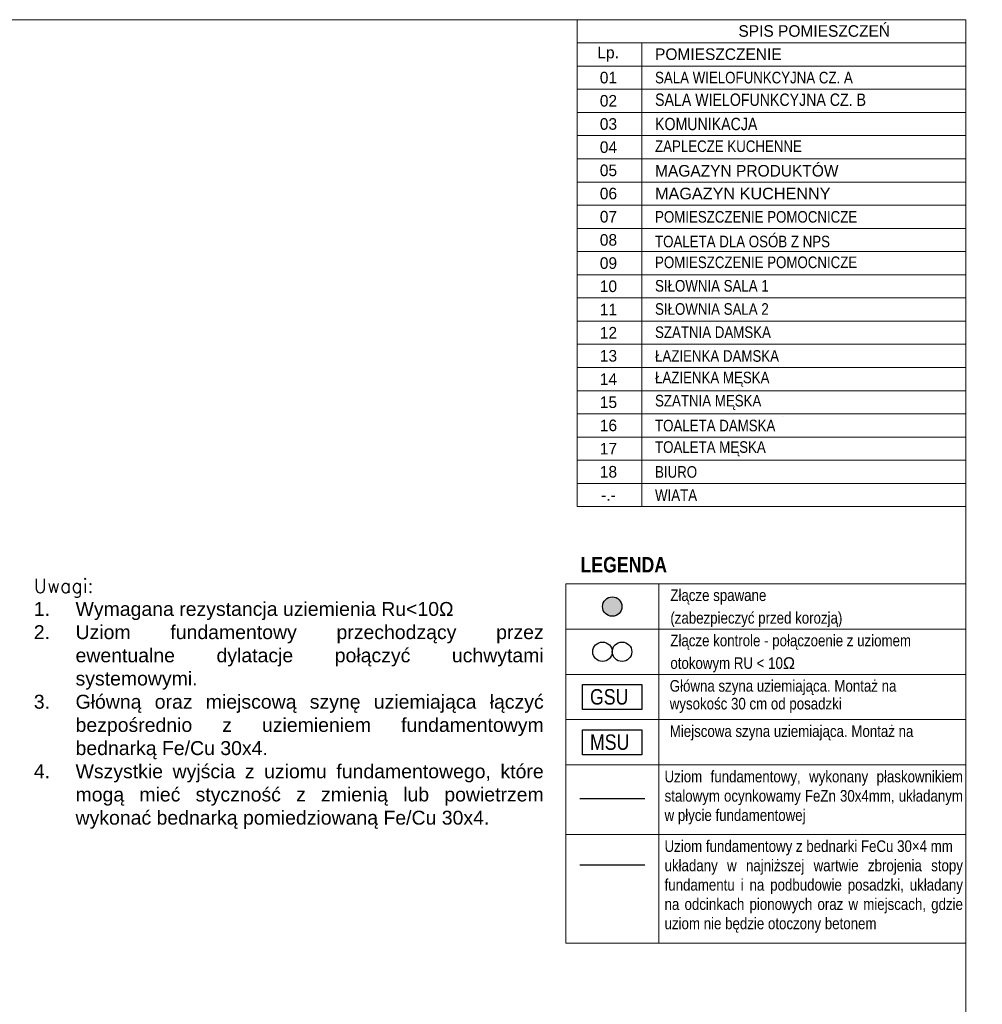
# Model space of a CAD drawing. Header units: metres. Extents: x -10951 to 10441, y -17253 to 1447.
# Tile 54 of 54: x -6335 to -5090, y -14427 to -13153. Entities that reach past the tile are written whole.
import ezdxf

# ---------------------------------------------------------------- set-up
doc = ezdxf.new("R2010")
doc.units = ezdxf.units.M
doc.header["$MEASUREMENT"] = 0
for name, color, linetype, lineweight in [('#elektryczne', 8, 'Continuous', 20), ('A_OPISY', 8, 'Continuous', 18), ('A_ramka', 8, 'Continuous', 9), ('E_Uziemienie-Aparaty', 114, 'Continuous', 30), ('EB_ELEKTRYKA', 150, 'Continuous', 20), ('EB_legenda', 8, 'Continuous', 13), ('EB_ODGROM_INSTALACJA ODGROMOWA', 1, 'Continuous', 30)]:
    doc.layers.add(name, color=color, linetype=linetype, lineweight=lineweight)
doc.layers.add('EB_CSDIP', color=30, linetype='Continuous', lineweight=5, true_color=0xff7f00)
doc.styles.add('ARIAL_N', font='ARIALN.TTF')
doc.styles.add('GENERATED_STYLE_2', font='ARIALN.TTF')
doc.styles.add('MtXpl_Arial_Narrow', font='ARIALN.TTF')
doc.styles.add('opisy okien', font='txt', dxfattribs={"height": 15})
doc.styles.add('simplex.shx', font='romans.shx')
doc.styles.get("Standard").update_dxf_attribs({"font": 'txt.shx'})

# ---------------------------------------------------------------- blocks, each defined once
blk = doc.blocks.new('zlacze_spawane')
at = {"layer": 'EB_ODGROM_INSTALACJA ODGROMOWA', "transparency": 33554559}
h = blk.add_hatch(color=256, dxfattribs=at)
edge = h.paths.add_edge_path()
edge.add_arc((0, 0), 72, 0, 360)
at = {"layer": 'EB_ODGROM_INSTALACJA ODGROMOWA'}
blk.add_circle((0, 0), 72, dxfattribs=at)

msp = doc.modelspace()

# ---------------------------------------------------------------- linework, layer by layer
at = {"layer": '#elektryczne', "color": 0, "linetype": 'Continuous', "lineweight": 18}
msp.add_lwpolyline([(-10950.8, -17253.1), (-10950.8, -13153.1), (-5110.8, -13153.1), (-5110.8, -17253.1)], close=True, dxfattribs=at)
at = {"layer": 'A_OPISY', "ltscale": 3}
msp.add_line((-5348, -13666.3), (-5348, -13666.5), dxfattribs=at)
at = {"layer": 'A_ramka', "color": 0}
for p, q in [((-5613.6, -13153.1), (-5613.6, -13783.1)), ((-5613.6, -13153.1), (-5110.8, -13153.1)), ((-5110.8, -13153.1), (-5110.8, -13783.1)), ((-5613.6, -13183.1), (-5110.8, -13183.1)), ((-5530.2, -13183.1), (-5530.2, -13783.1)), ((-5613.6, -13213.1), (-5110.8, -13213.1)), ((-5613.6, -13243.1), (-5110.8, -13243.1)), ((-5613.6, -13273.1), (-5110.8, -13273.1)), ((-5613.6, -13303.1), (-5110.8, -13303.1)), ((-5613.6, -13333.1), (-5110.8, -13333.1)), ((-5613.6, -13363.1), (-5110.8, -13363.1)), ((-5613.6, -13393.1), (-5110.8, -13393.1)), ((-5613.6, -13423.1), (-5110.8, -13423.1)), ((-5613.6, -13453.1), (-5110.8, -13453.1)), ((-5613.6, -13483.1), (-5110.8, -13483.1)), ((-5613.6, -13513.1), (-5110.8, -13513.1)), ((-5613.6, -13543.1), (-5110.8, -13543.1)), ((-5613.6, -13573.1), (-5110.8, -13573.1)), ((-5613.6, -13603.1), (-5110.8, -13603.1)), ((-5613.6, -13633.1), (-5110.8, -13633.1)), ((-5613.6, -13663.1), (-5110.8, -13663.1)), ((-5613.6, -13693.1), (-5110.8, -13693.1)), ((-5613.6, -13723.1), (-5110.8, -13723.1)), ((-5613.6, -13753.1), (-5110.8, -13753.1)), ((-5613.6, -13783.1), (-5110.8, -13783.1))]:
    msp.add_line(p, q, dxfattribs=at)
at = {"layer": 'E_Uziemienie-Aparaty'}
for points in [[(-5606.7, -14013.4), (-5529.8, -14013.4), (-5529.8, -14045.5), (-5606.7, -14045.5)], [(-5606.7, -14071.9), (-5529.8, -14071.9), (-5529.8, -14104.1), (-5606.7, -14104.1)]]:
    msp.add_lwpolyline(points, close=True, dxfattribs=at)
at = {"layer": 'EB_ELEKTRYKA', "color": 0, "linetype": 'Continuous', "lineweight": 0}
for p, q in [((-5628.4, -14058.7), (-5628.4, -14000.2)), ((-5628.4, -14000.2), (-5508.1, -14000.2)), ((-5508.1, -14000.2), (-5508.1, -14058.7)), ((-5508.1, -14058.7), (-5508.1, -14000.2)), ((-5110.8, -14000.2), (-5508.1, -14000.2)), ((-5508.1, -14000.2), (-5110.8, -14000.2)), ((-5110.8, -14058.7), (-5110.8, -14000.2)), ((-5508.1, -14058.7), (-5628.4, -14058.7)), ((-5628.4, -14058.7), (-5508.1, -14058.7)), ((-5628.4, -14117.3), (-5628.4, -14058.7)), ((-5110.8, -14058.7), (-5508.1, -14058.7)), ((-5508.1, -14058.7), (-5508.1, -14117.3)), ((-5508.1, -14058.7), (-5110.8, -14058.7)), ((-5508.1, -14117.3), (-5508.1, -14058.7)), ((-5110.8, -14117.3), (-5110.8, -14058.7)), ((-5628.4, -14117.3), (-5508.1, -14117.3)), ((-5628.4, -14117.3), (-5110.8, -14117.3)), ((-5628.4, -14207.4), (-5628.4, -14117.3)), ((-5110.8, -14117.3), (-5508.1, -14117.3)), ((-5508.1, -14117.3), (-5110.8, -14117.3)), ((-5508.1, -14117.3), (-5508.1, -14175.8)), ((-5508.1, -14207.4), (-5508.1, -14117.3)), ((-5110.8, -14117.3), (-5110.8, -14207.4)), ((-5628.4, -14347.8), (-5628.4, -14207.4)), ((-5628.4, -14207.4), (-5110.8, -14207.4)), ((-5508.1, -14207.4), (-5508.1, -14347.8)), ((-5110.8, -14207.4), (-5110.8, -14347.8)), ((-5110.8, -14347.8), (-5628.4, -14347.8))]:
    msp.add_line(p, q, dxfattribs=at)
at = {"layer": 'EB_legenda', "color": 0, "linetype": 'Continuous', "lineweight": 0}
for points in [[(-5628.4, -13883.1), (-5508.1, -13883.1), (-5508.1, -13941.6), (-5628.4, -13941.6)], [(-5508.1, -13883.1), (-5110.8, -13883.1), (-5110.8, -13941.6), (-5508.1, -13941.6)], [(-5628.4, -13941.6), (-5508.1, -13941.6), (-5508.1, -14000.2), (-5628.4, -14000.2)], [(-5508.1, -13941.6), (-5110.8, -13941.6), (-5110.8, -14000.2), (-5508.1, -14000.2)]]:
    msp.add_lwpolyline(points, close=True, dxfattribs=at)
at = {"layer": 'EB_ODGROM_INSTALACJA ODGROMOWA', "lineweight": 30}
msp.add_line((-5610.4, -14160.8), (-5526.1, -14160.8), dxfattribs=at)
at = {"layer": 'EB_ODGROM_INSTALACJA ODGROMOWA', "color": 5, "lineweight": 30}
msp.add_line((-5610.4, -14246.7), (-5526.1, -14246.7), dxfattribs=at)
at = {"layer": 'EB_ODGROM_INSTALACJA ODGROMOWA', "lineweight": 30}
for centre in [(-5580.9, -13970.9), (-5555.6, -13970.9)]:
    msp.add_circle(centre, 12.6, dxfattribs=at)

# ---------------------------------------------------------------- block references
at = {"layer": 'EB_legenda', "color": 240, "true_color": 0xed1f24, "xscale": 0.175, "yscale": 0.175, "zscale": 0.175}
msp.add_blockref('zlacze_spawane', (-5568.3, -13912.4), dxfattribs=at)

# ---------------------------------------------------------------- texts
at = {"layer": 'A_OPISY', "color": 0, "ltscale": 3, "char_height": 15, "width": 1136.849, "attachment_point": 5}
for s, insert in [('{\\fCentury Gothic|b0|i0|c238|p34;SPIS POMIESZCZEŃ}', (-5307, -13167.8)), ('{\\fCentury Gothic|b0|i0|c0|p34;Lp.}', (-5573.6, -13197.8)), ('\\pxql;{\\fCentury Gothic|b0|i0|c0|p34;POMIESZCZENIE}', (-4944.5, -13197.8)), ('\\A1;{\\fCentury Gothic|b0|i0|c238|p34;01}', (-5573.2, -13228.1)), ('\\pxql;{\\fArial Narrow|b0|i0|c238|p34;SALA WIELOFUNKCYJNA CZ. A}', (-4944.5, -13228.1)), ('\\A1;{\\fCentury Gothic|b0|i0|c238|p34;02}', (-5573.2, -13258.1)), ('\\A1;{\\fCentury Gothic|b0|i0|c238|p34;03}', (-5573.2, -13288.1)), ('\\A1;{\\fCentury Gothic|b0|i0|c238|p34;04}', (-5573.2, -13318.1)), ('\\pxql;{\\fArial Narrow|b0|i0|c238|p34;ZAPLECZE KUCHENNE}', (-4944.5, -13316.9)), ('\\pxql;{\\fCentury Gothic|b0|i0|c238|p34;MAGAZYN PRODUKTÓW}', (-4944.5, -13348.7)), ('\\A1;{\\fCentury Gothic|b0|i0|c238|p34;05}', (-5573.2, -13348.1)), ('\\A1;{\\fCentury Gothic|b0|i0|c238|p34;06}', (-5573.2, -13378.1)), ('\\A1;{\\fCentury Gothic|b0|i0|c238|p34;07}', (-5573.2, -13408.1)), ('\\pxql;{\\fArial Narrow|b0|i0|c238|p34;POMIESZCZENIE POMOCNICZE}', (-4944.5, -13408.3)), ('\\A1;{\\fCentury Gothic|b0|i0|c238|p34;08}', (-5573.2, -13438.1)), ('\\pxql;{\\fArial Narrow|b0|i0|c238|p34;TOALETA DLA OSÓB Z NPS}', (-4944.5, -13440.2)), ('\\A1;{\\fCentury Gothic|b0|i0|c238|p34;09}', (-5573.2, -13468.1)), ('\\pxql;{\\fArial Narrow|b0|i0|c238|p34;POMIESZCZENIE POMOCNICZE}', (-4944.5, -13467.1)), ('\\A1;{\\fCentury Gothic|b0|i0|c238|p34;10}', (-5573.2, -13498.1)), ('\\pxql,t13;{\\fArial Narrow|b0|i0|c238|p34;SIŁOWNIA SALA 1}', (-4944.5, -13497.5)), ('\\A1;{\\fCentury Gothic|b0|i0|c238|p34;11}', (-5573.2, -13528.1)), ('\\pxql,t13;{\\fArial Narrow|b0|i0|c238|p34;SIŁOWNIA SALA 2}', (-4944.5, -13527.5)), ('\\A1;{\\fCentury Gothic|b0|i0|c238|p34;12}', (-5573.2, -13558.1)), ('\\pxql,t13;{\\fArial Narrow|b0|i0|c238|p34;SZATNIA DAMSKA}', (-4944.5, -13557.5)), ('\\pxql,t37;{\\fArial Narrow|b0|i0|c238|p34;ŁAZIENKA DAMSKA}', (-4944.5, -13588.3)), ('\\A1;{\\fCentury Gothic|b0|i0|c238|p34;13}', (-5573.2, -13588.1)), ('\\A1;{\\fCentury Gothic|b0|i0|c238|p34;14}', (-5573.2, -13618.1)), ('\\pxql,t37;{\\fArial Narrow|b0|i0|c238|p34;ŁAZIENKA MĘSKA}', (-4944.5, -13618.3)), ('\\A1;{\\fCentury Gothic|b0|i0|c238|p34;15}', (-5573.2, -13648.1)), ('\\pxql;{\\fArial Narrow|b0|i0|c238|p34;SZATNIA MĘSKA}', (-4944.5, -13648.3)), ('\\A1;{\\fCentury Gothic|b0|i0|c238|p34;16}', (-5573.2, -13678.1)), ('\\pxql;{\\fArial Narrow|b0|i0|c238|p34;TOALETA DAMSKA}', (-4944.5, -13678.3)), ('\\A1;{\\fCentury Gothic|b0|i0|c238|p34;17}', (-5573.2, -13708.1)), ('\\pxql;{\\fArial Narrow|b0|i0|c238|p34;TOALETA MĘSKA}', (-4944.5, -13708.3)), ('\\A1;{\\fCentury Gothic|b0|i0|c238|p34;18}', (-5573.2, -13738.1)), ('\\pxql;{\\fArial Narrow|b0|i0|c238|p34;BIURO}', (-4944.5, -13738.3)), ('\\A1;{\\fCentury Gothic|b0|i0|c238|p34;-.-}', (-5573.2, -13768.1)), ('\\pxql;{\\fArial Narrow|b0|i0|c238|p34;WIATA}', (-4944.5, -13768.3))]:
    msp.add_mtext(s, dxfattribs=dict(at, insert=insert))
at = {"layer": 'A_OPISY', "color": 0, "ltscale": 0.25, "char_height": 16, "width": 530.13, "attachment_point": 1}
for s, insert in [('\\pxql;{\\fArial Narrow|b0|i0|c238|p34;SALA WIELOFUNKCYJNA CZ. B}', (-5512.9, -13248.6)), ('\\pxql;{\\fArial Narrow|b0|i0|c238|p34;KOMUNIKACJA}', (-5512.9, -13280))]:
    msp.add_mtext(s, dxfattribs=dict(at, insert=insert))
at = {"layer": 'A_OPISY', "color": 0, "ltscale": 3, "insert": (-4944.5, -13378.1), "char_height": 15, "width": 1136.849, "attachment_point": 5, "style": 'ARIAL_N'}
msp.add_mtext('\\pxql,t13;{\\fArial|b0|i0|c238|p34;MAGAZYN KUCHENNY}', dxfattribs=at)
at = {"layer": 'E_Uziemienie-Aparaty', "char_height": 20, "attachment_point": 7, "rotation": 0, "style": 'GENERATED_STYLE_2'}
for s, insert in [('GSU', (-5597.1, -14039.5)), ('MSU', (-5597.1, -14098.1))]:
    msp.add_mtext(s, dxfattribs=dict(at, insert=insert))
at = {"layer": 'EB_CSDIP', "color": 0, "lineweight": 13, "insert": (-5364.9, -13858.4), "char_height": 20, "width": 528.961, "attachment_point": 5, "style": 'opisy okien'}
msp.add_mtext('\\pxi-3,l4,ql,t4;{\\fArial Narrow|b1|i0|c238|p39;LEGENDA}', dxfattribs=at)
at = {"layer": 'EB_ELEKTRYKA', "color": 0, "style": 'MtXpl_Arial_Narrow'}
for s, p in [('Główna szyna uziemiająca. Montaż na', (-5493.9, -14022.5)), ('wysokośc 30 cm od posadzki', (-5493.9, -14045.5)), ('Miejscowa szyna uziemiająca. Montaż na', (-5493.9, -14081.1))]:
    msp.add_text(s, height=15, dxfattribs=at).set_placement(p)
at = {"layer": 'EB_ELEKTRYKA', "color": 0, "char_height": 15, "width": 384.831, "attachment_point": 1, "style": 'MtXpl_Arial_Narrow'}
for s, insert in [('\\pxqj,t10,20;Uziom fundamentowy, wykonany płaskownikiem stalowym ocynkowamy FeZn 30x4mm, układanym w płycie fundamentowej', (-5500.6, -14124.8)), ('\\pxqj,t10,20;Uziom fundamentowy z bednarki FeCu 30×4 mm\\Pukładany w najniższej wartwie zbrojenia stopy fundamentu i na podbudowie posadzki, układany na odcinkach pionowych oraz w miejscach, gdzie uziom nie będzie otoczony betonem', (-5500.6, -14214.9))]:
    msp.add_mtext(s, dxfattribs=dict(at, insert=insert))
at = {"layer": 'EB_legenda', "color": 7, "lineweight": 5, "insert": (-6316.6, -13876.5), "char_height": 18, "width": 657.652, "attachment_point": 1, "style": 'simplex.shx'}
msp.add_mtext('\\pxi-3,l3,qj,t3;{\\C0;Uwagi:\\P\\fArial|b0|i0|c238|p34;1.^IWymagana rezystancja uziemienia Ru<10Ω\\P2.^IUziom fundamentowy przechodzący przez ewentualne dylatacje połączyć uchwytami systemowymi.\\P3.^IGłówną oraz miejscową szynę uziemiająca łączyć bezpośrednio z uziemieniem fundamentowym bednarką Fe/Cu 30x4.\\P4.^IWszystkie wyjścia z uziomu fundamentowego, które mogą mieć styczność z zmienią lub powietrzem wykonać bednarką pomiedziowaną Fe/Cu 30x4.}', dxfattribs=at)
at = {"layer": 'EB_legenda', "color": 0, "lineweight": 13, "char_height": 15, "width": 361.024, "attachment_point": 5, "style": 'opisy okien'}
for s, insert in [('\\pxi-3,l4,ql,t4;{\\fArial Narrow|b0|i0|c238|p39;Złącze spawane}', (-5327.6, -13900)), ('\\pxi-3,l4,ql,t3,4;{\\fArial Narrow|b0|i0|c238|p39;(zabezpieczyć przed korozją)}', (-5327.6, -13929.3)), ('\\pxi-3,l4,ql,t4;{\\fArial Narrow|b0|i0|c238|p39;Złącze kontrole - połączoenie z uziomem}', (-5327.6, -13958.6)), ('\\pxi-3,l4,ql,t3,4;{\\fArial Narrow|b0|i0|c238|p39;otokowym RU < 10\\fArial|b0|i0|c238|p34;\\C7;Ω}', (-5327.6, -13987.8))]:
    msp.add_mtext(s, dxfattribs=dict(at, insert=insert))

doc.saveas('drawing.dxf')
